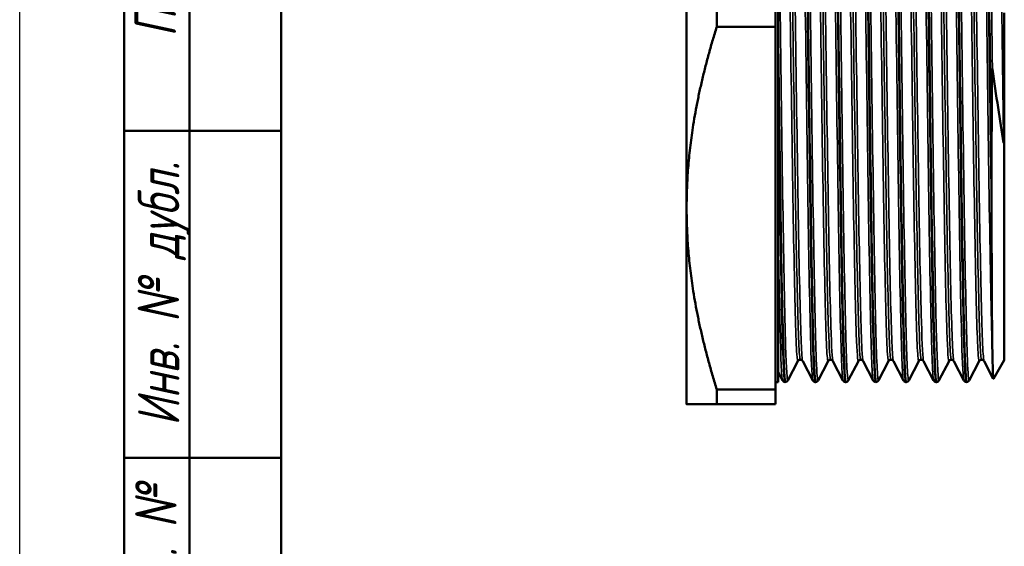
# Model space of a CAD drawing. Header units: millimetres. Extents: x -117 to 734, y -67 to 355.
# Tile 2 of 16: x 0 to 75, y 83 to 123. Entities that reach past the tile are written whole.
import ezdxf
from ezdxf.enums import TextEntityAlignment as Align

# ---------------------------------------------------------------- set-up
doc = ezdxf.new("R2010")
doc.units = ezdxf.units.MM
for name, color, linetype, lineweight in [('Видимые тонкие (ГОСТ)', 7, 'Continuous', 35), ('Видимый контур (ГОСТ)', 7, 'Continuous', 50), ('Кромка (ГОСТ)', 7, 'Continuous', 50), ('Обозначение (ГОСТ)', 7, 'Continuous', 25), ('Эскизная геометрия (ГОСТ)', 7, 'Continuous', 50)]:
    doc.layers.add(name, color=color, linetype=linetype, lineweight=lineweight)
doc.styles.get("Standard").update_dxf_attribs({"font": 'GOST Common Italic.ttf'})
doc.styles.add('Альтернативный текст (ГОСТ)', font='txt', dxfattribs={"width": 0.8})

# ---------------------------------------------------------------- blocks, each defined once
blk = doc.blocks.new('ГОСТ - Доп. графы 1')
at = {"layer": 'Эскизная геометрия (ГОСТ)'}
for p, q in [((-12, 0), (-12, 145)), ((-7, 145), (-7, 0)), ((-12, 110), (-7, 110)), ((-7, 110), (0, 110)), ((-12, 85), (-7, 85)), ((-7, 85), (0, 85))]:
    blk.add_line(p, q, dxfattribs=at)
at = {"layer": 'Обозначение (ГОСТ)', "char_height": 3.17, "attachment_point": 5, "rotation": 90, "style": 'Альтернативный текст (ГОСТ)'}
for s, insert, width in [('\\fGOST Common|b0|i1;\\H3.1700;Подп. и дата', (-9.373, 127.414), 34.76787), ('\\fGOST Common|b0|i1;\\H3.1700;Инв. № дубл.', (-8.947, 97.547), 24.84382), ('\\fGOST Common|b0|i1;\\H3.1700;Взам. инв. №', (-9.575, 72.532), 24.86686)]:
    blk.add_mtext(s, dxfattribs=dict(at, insert=insert, width=width))
at = {"layer": 'Обозначение (ГОСТ)', "lineweight": 30, "width": 0.8, "flags": 17}
for tag, p in [('Подп._и_дата_2', (-3.532, 127.511)), ('Инв._номер_дубликата', (-3.406, 97.466)), ('Взамен_инв._номера', (-3.46, 72.529)), ('Подп._и_дата_1', (-3.422, 42.352)), ('ИНВЕНТАРНЫЙ_НОМЕР', (-3.329, 12.683))]:
    blk.add_attdef(tag, text='', height=3.17, rotation=90, dxfattribs=at).set_placement(p, align=Align.MIDDLE_CENTER)
blk = doc.blocks.new('Рамки ГОСТ_ граница 297x210')
at = {"layer": 'Кромка (ГОСТ)', "lineweight": 25}
blk.add_line((0, 0), (0, 297), dxfattribs=at)
at = {"layer": 'Кромка (ГОСТ)'}
blk.add_line((20, 292), (20, 5), dxfattribs=at)

msp = doc.modelspace()

# ---------------------------------------------------------------- linework, layer by layer
at = {"layer": 'Видимые тонкие (ГОСТ)'}
for points, knots in [([(60.661, 95.929), (60.609, 96.035), (60.556, 96.989), (60.504, 98.732), (60.433, 101.105), (60.362, 104.934), (60.291, 109.605), (60.22, 114.273), (60.149, 119.765), (60.078, 125.203), (60.007, 130.638), (59.936, 136), (59.865, 140.432), (59.794, 144.862), (59.723, 148.348), (59.652, 150.334), (59.603, 151.703), (59.554, 152.356), (59.505, 152.267)], [45.578162, 45.578162, 45.578162, 45.578162, 46.003977, 46.003977, 46.003977, 46.583754, 46.583754, 46.583754, 47.163104, 47.163104, 47.163104, 47.742065, 47.742065, 47.742065, 48.320676, 48.320676, 48.320676, 48.719755, 48.719755, 48.719755, 48.719755]), ([(61.066, 95.931), (61.021, 95.848), (60.976, 96.392), (60.931, 97.55), (60.86, 99.382), (60.789, 102.743), (60.718, 107.094), (60.646, 111.441), (60.575, 116.76), (60.504, 122.198), (60.433, 127.633), (60.362, 133.166), (60.291, 137.914), (60.22, 142.658), (60.149, 146.599), (60.078, 149.108), (60.022, 151.075), (59.966, 152.156), (59.911, 152.269)], [39.244839, 39.244839, 39.244839, 39.244839, 39.612232, 39.612232, 39.612232, 40.192983, 40.192983, 40.192983, 40.773228, 40.773228, 40.773228, 41.353005, 41.353005, 41.353005, 41.932354, 41.932354, 41.932354, 42.386432, 42.386432, 42.386432, 42.386432]), ([(62.972, 95.932), (62.935, 96.004), (62.898, 96.502), (62.861, 97.42), (62.79, 99.176), (62.719, 102.463), (62.647, 106.755), (62.576, 111.046), (62.505, 116.325), (62.434, 121.749), (62.363, 127.172), (62.292, 132.719), (62.221, 137.506), (62.15, 142.29), (62.079, 146.297), (62.008, 148.886), (61.944, 151.215), (61.88, 152.389), (61.817, 152.272)], [39.294977, 39.294977, 39.294977, 39.294977, 39.598193, 39.598193, 39.598193, 40.177829, 40.177829, 40.177829, 40.757252, 40.757252, 40.757252, 41.336473, 41.336473, 41.336473, 41.915501, 41.915501, 41.915501, 42.43657, 42.43657, 42.43657, 42.43657]), ([(63.378, 95.932), (63.348, 95.873), (63.318, 96.093), (63.287, 96.599), (63.216, 97.793), (63.145, 100.568), (63.074, 104.48), (63.003, 108.392), (62.932, 113.424), (62.861, 118.774), (62.79, 124.121), (62.719, 129.765), (62.647, 134.802), (62.576, 139.838), (62.505, 144.249), (62.434, 147.33), (62.364, 150.398), (62.293, 152.137), (62.222, 152.273)], [32.961654, 32.961654, 32.961654, 32.961654, 33.207495, 33.207495, 33.207495, 33.787585, 33.787585, 33.787585, 34.367443, 34.367443, 34.367443, 34.947079, 34.947079, 34.947079, 35.526503, 35.526503, 35.526503, 36.103247, 36.103247, 36.103247, 36.103247]), ([(65.284, 95.93), (65.261, 95.972), (65.238, 96.175), (65.215, 96.541), (65.144, 97.68), (65.073, 100.395), (65.002, 104.255), (64.93, 108.217), (64.857, 113.37), (64.784, 118.852), (64.712, 124.224), (64.641, 129.89), (64.57, 134.937), (64.498, 139.982), (64.427, 144.389), (64.356, 147.449), (64.284, 150.507), (64.213, 152.209), (64.142, 152.28), (64.137, 152.284), (64.133, 152.282), (64.128, 152.273)], [33.011792, 33.011792, 33.011792, 33.011792, 33.197834, 33.197834, 33.197834, 33.776364, 33.776364, 33.776364, 34.370274, 34.370274, 34.370274, 34.952269, 34.952269, 34.952269, 35.533962, 35.533962, 35.533962, 36.115363, 36.115363, 36.115363, 36.153384, 36.153384, 36.153384, 36.153384]), ([(65.689, 95.928), (65.673, 95.895), (65.657, 95.943), (65.641, 96.074), (65.57, 96.651), (65.499, 98.832), (65.428, 102.272), (65.357, 105.71), (65.286, 110.394), (65.215, 115.575), (65.144, 120.755), (65.073, 126.415), (65.002, 131.651), (64.93, 137.026), (64.857, 141.934), (64.784, 145.552), (64.712, 149.098), (64.641, 151.393), (64.57, 152.067), (64.558, 152.181), (64.546, 152.249), (64.534, 152.271)], [26.678469, 26.678469, 26.678469, 26.678469, 26.809777, 26.809777, 26.809777, 27.388473, 27.388473, 27.388473, 27.967084, 27.967084, 27.967084, 28.545615, 28.545615, 28.545615, 29.139525, 29.139525, 29.139525, 29.72152, 29.72152, 29.72152, 29.820061, 29.820061, 29.820061, 29.820061]), ([(67.595, 95.927), (67.583, 95.949), (67.571, 96.017), (67.558, 96.134), (67.487, 96.81), (67.416, 99.093), (67.345, 102.618), (67.274, 106.142), (67.203, 110.894), (67.132, 116.114), (67.061, 121.334), (66.99, 127.003), (66.919, 132.215), (66.848, 137.426), (66.777, 142.162), (66.706, 145.665), (66.635, 149.168), (66.564, 151.426), (66.493, 152.078), (66.475, 152.242), (66.457, 152.305), (66.439, 152.269)], [26.728606, 26.728606, 26.728606, 26.728606, 26.828095, 26.828095, 26.828095, 27.407654, 27.407654, 27.407654, 27.987108, 27.987108, 27.987108, 28.566458, 28.566458, 28.566458, 29.145707, 29.145707, 29.145707, 29.724858, 29.724858, 29.724858, 29.870199, 29.870199, 29.870199, 29.870199]), ([(68.001, 95.925), (67.995, 95.914), (67.99, 95.913), (67.985, 95.92), (67.914, 96.015), (67.843, 97.732), (67.772, 100.795), (67.701, 103.858), (67.629, 108.256), (67.558, 113.285), (67.487, 118.312), (67.416, 123.953), (67.345, 129.304), (67.274, 134.654), (67.203, 139.695), (67.132, 143.621), (67.061, 147.546), (66.99, 150.343), (66.919, 151.564), (66.894, 151.988), (66.87, 152.221), (66.845, 152.266)], [20.395283, 20.395283, 20.395283, 20.395283, 20.4379, 20.4379, 20.4379, 21.017678, 21.017678, 21.017678, 21.597346, 21.597346, 21.597346, 22.176905, 22.176905, 22.176905, 22.756358, 22.756358, 22.756358, 23.335708, 23.335708, 23.335708, 23.536876, 23.536876, 23.536876, 23.536876]), ([(69.906, 95.924), (69.835, 96.061), (69.764, 97.824), (69.693, 100.93), (69.622, 104.037), (69.55, 108.476), (69.479, 113.534), (69.408, 118.591), (69.337, 124.248), (69.266, 129.598), (69.194, 134.946), (69.123, 139.968), (69.052, 143.857), (68.981, 147.745), (68.91, 150.486), (68.838, 151.642), (68.809, 152.117), (68.78, 152.323), (68.751, 152.265)], [20.445421, 20.445421, 20.445421, 20.445421, 21.026149, 21.026149, 21.026149, 21.6069, 21.6069, 21.6069, 22.187522, 22.187522, 22.187522, 22.768015, 22.768015, 22.768015, 23.348383, 23.348383, 23.348383, 23.587014, 23.587014, 23.587014, 23.587014]), ([(70.312, 95.925), (70.248, 95.808), (70.184, 96.983), (70.12, 99.316), (70.049, 101.915), (69.978, 105.942), (69.906, 110.749), (69.835, 115.555), (69.764, 121.123), (69.693, 126.56), (69.622, 131.995), (69.55, 137.277), (69.479, 141.56), (69.408, 145.842), (69.337, 149.107), (69.266, 150.834), (69.229, 151.716), (69.193, 152.195), (69.156, 152.265)], [14.112098, 14.112098, 14.112098, 14.112098, 14.633494, 14.633494, 14.633494, 15.214515, 15.214515, 15.214515, 15.795399, 15.795399, 15.795399, 16.376151, 16.376151, 16.376151, 16.956772, 16.956772, 16.956772, 17.253691, 17.253691, 17.253691, 17.253691]), ([(72.218, 95.93), (72.163, 96.042), (72.108, 97.09), (72.053, 99.002), (71.98, 101.551), (71.907, 105.626), (71.834, 110.538), (71.762, 115.373), (71.69, 120.999), (71.618, 126.495), (71.546, 131.943), (71.475, 137.242), (71.404, 141.538), (71.332, 145.832), (71.261, 149.107), (71.19, 150.836), (71.147, 151.866), (71.105, 152.345), (71.062, 152.265)], [14.162236, 14.162236, 14.162236, 14.162236, 14.609544, 14.609544, 14.609544, 15.205981, 15.205981, 15.205981, 15.793098, 15.793098, 15.793098, 16.375137, 16.375137, 16.375137, 16.957023, 16.957023, 16.957023, 17.303828, 17.303828, 17.303828, 17.303828]), ([(72.623, 95.931), (72.579, 95.848), (72.534, 96.386), (72.489, 97.532), (72.418, 99.346), (72.347, 102.679), (72.276, 107), (72.202, 111.525), (72.128, 117.117), (72.053, 122.803), (71.98, 128.4), (71.907, 134.065), (71.834, 138.841), (71.762, 143.542), (71.69, 147.363), (71.618, 149.678), (71.568, 151.288), (71.518, 152.166), (71.468, 152.267)], [7.828913, 7.828913, 7.828913, 7.828913, 8.194348, 8.194348, 8.194348, 8.772891, 8.772891, 8.772891, 9.378795, 9.378795, 9.378795, 9.975232, 9.975232, 9.975232, 10.562349, 10.562349, 10.562349, 10.970505, 10.970505, 10.970505, 10.970505]), ([(74.405, 97.745), (74.334, 99.673), (74.263, 103.109), (74.192, 107.505), (74.121, 111.901), (74.05, 117.24), (73.979, 122.672), (73.908, 128.102), (73.837, 133.605), (73.766, 138.302), (73.695, 142.999), (73.624, 146.872), (73.553, 149.304), (73.493, 151.359), (73.433, 152.379), (73.374, 152.271)], [8.216307, 8.216307, 8.216307, 8.216307, 8.795238, 8.795238, 8.795238, 9.374123, 9.374123, 9.374123, 9.952963, 9.952963, 9.952963, 10.531759, 10.531759, 10.531759, 11.020643, 11.020643, 11.020643, 11.020643]), ([(74.405, 119.719), (74.334, 125.091), (74.263, 130.706), (74.192, 135.665), (74.121, 140.624), (74.05, 144.911), (73.979, 147.841), (73.913, 150.595), (73.846, 152.141), (73.779, 152.273)], [2.985558, 2.985558, 2.985558, 2.985558, 3.564488, 3.564488, 3.564488, 4.143373, 4.143373, 4.143373, 4.68732, 4.68732, 4.68732, 4.68732]), ([(59.525, 97.411), (59.497, 97.355), (59.47, 97.527), (59.442, 97.93), (59.37, 98.974), (59.297, 101.568), (59.225, 105.286), (59.153, 108.998), (59.081, 113.815), (59.009, 118.946), (58.937, 124.071), (58.865, 129.489), (58.793, 134.314), (58.721, 139.16), (58.649, 143.388), (58.576, 146.302), (58.508, 149.085), (58.439, 150.658), (58.37, 150.794)], [45.526637, 45.526637, 45.526637, 45.526637, 45.753748, 45.753748, 45.753748, 46.342231, 46.342231, 46.342231, 46.929736, 46.929736, 46.929736, 47.516428, 47.516428, 47.516428, 48.105597, 48.105597, 48.105597, 48.66823, 48.66823, 48.66823, 48.66823]), ([(59.708, 97.511), (59.705, 97.511), (59.702, 97.513), (59.7, 97.517), (59.627, 97.633), (59.555, 99.337), (59.483, 102.347), (59.41, 105.351), (59.338, 109.643), (59.266, 114.515), (59.194, 119.378), (59.121, 124.8), (59.049, 129.889), (58.977, 134.971), (58.905, 139.7), (58.833, 143.301), (58.761, 146.92), (58.688, 149.384), (58.616, 150.287), (58.595, 150.553), (58.573, 150.683), (58.552, 150.681)], [45.553093, 45.553093, 45.553093, 45.553093, 45.575285, 45.575285, 45.575285, 46.165795, 46.165795, 46.165795, 46.755126, 46.755126, 46.755126, 47.343446, 47.343446, 47.343446, 47.930921, 47.930921, 47.930921, 48.521176, 48.521176, 48.521176, 48.694686, 48.694686, 48.694686, 48.694686]), ([(59.891, 97.404), (59.885, 97.414), (59.88, 97.433), (59.874, 97.46), (59.802, 97.829), (59.73, 99.767), (59.659, 102.956), (59.586, 106.162), (59.514, 110.622), (59.442, 115.597), (59.37, 120.563), (59.297, 126.024), (59.225, 131.08), (59.153, 136.128), (59.081, 140.753), (59.009, 144.197), (58.937, 147.636), (58.865, 149.883), (58.793, 150.571), (58.774, 150.757), (58.754, 150.828), (58.735, 150.789)], [45.57955, 45.57955, 45.57955, 45.57955, 45.623805, 45.623805, 45.623805, 46.210279, 46.210279, 46.210279, 46.799907, 46.799907, 46.799907, 47.38839, 47.38839, 47.38839, 47.975895, 47.975895, 47.975895, 48.562587, 48.562587, 48.562587, 48.721142, 48.721142, 48.721142, 48.721142]), ([(61.837, 97.403), (61.834, 97.399), (61.832, 97.396), (61.83, 97.395), (61.758, 97.349), (61.686, 98.877), (61.614, 101.729), (61.539, 104.705), (61.464, 109.114), (61.389, 114.174), (61.317, 119.048), (61.244, 124.505), (61.172, 129.641), (61.1, 134.773), (61.028, 139.564), (60.955, 143.224), (60.883, 146.882), (60.811, 149.396), (60.739, 150.354), (60.72, 150.61), (60.7, 150.754), (60.681, 150.789)], [39.243452, 39.243452, 39.243452, 39.243452, 39.261165, 39.261165, 39.261165, 39.847713, 39.847713, 39.847713, 40.459921, 40.459921, 40.459921, 41.049786, 41.049786, 41.049786, 41.639041, 41.639041, 41.639041, 42.22773, 42.22773, 42.22773, 42.385045, 42.385045, 42.385045, 42.385045]), ([(62.019, 97.516), (61.968, 97.521), (61.916, 98.307), (61.864, 99.832), (61.792, 101.959), (61.72, 105.515), (61.648, 109.917), (61.576, 114.318), (61.504, 119.548), (61.432, 124.749), (61.36, 129.982), (61.288, 135.166), (61.215, 139.441), (61.143, 143.712), (61.07, 147.059), (60.998, 148.929), (60.953, 150.088), (60.908, 150.676), (60.864, 150.679)], [39.269908, 39.269908, 39.269908, 39.269908, 39.690895, 39.690895, 39.690895, 40.278114, 40.278114, 40.278114, 40.865161, 40.865161, 40.865161, 41.455799, 41.455799, 41.455799, 42.045819, 42.045819, 42.045819, 42.411501, 42.411501, 42.411501, 42.411501]), ([(62.202, 97.408), (62.15, 97.514), (62.098, 98.415), (62.046, 100.06), (61.974, 102.335), (61.902, 106.023), (61.83, 110.521), (61.758, 115.017), (61.686, 120.304), (61.614, 125.518), (61.539, 130.96), (61.464, 136.298), (61.389, 140.585), (61.317, 144.716), (61.244, 147.855), (61.172, 149.485), (61.13, 150.43), (61.088, 150.865), (61.046, 150.786)], [39.296364, 39.296364, 39.296364, 39.296364, 39.720596, 39.720596, 39.720596, 40.307324, 40.307324, 40.307324, 40.893872, 40.893872, 40.893872, 41.50608, 41.50608, 41.50608, 42.095944, 42.095944, 42.095944, 42.437957, 42.437957, 42.437957, 42.437957]), ([(64.148, 97.409), (64.096, 97.314), (64.044, 98.015), (63.992, 99.475), (63.92, 101.503), (63.848, 104.99), (63.775, 109.361), (63.703, 113.73), (63.631, 118.965), (63.559, 124.204), (63.487, 129.44), (63.415, 134.66), (63.343, 139.005), (63.27, 143.348), (63.198, 146.8), (63.126, 148.792), (63.082, 150.026), (63.037, 150.698), (62.992, 150.787)], [32.960267, 32.960267, 32.960267, 32.960267, 33.384111, 33.384111, 33.384111, 33.972917, 33.972917, 33.972917, 34.56145, 34.56145, 34.56145, 35.149723, 35.149723, 35.149723, 35.737743, 35.737743, 35.737743, 36.101859, 36.101859, 36.101859, 36.101859]), ([(64.331, 97.518), (64.302, 97.516), (64.274, 97.747), (64.246, 98.214), (64.174, 99.408), (64.101, 102.143), (64.029, 105.965), (63.957, 109.786), (63.884, 114.679), (63.812, 119.836), (63.74, 124.991), (63.668, 130.389), (63.595, 135.139), (63.523, 139.888), (63.451, 143.971), (63.379, 146.715), (63.311, 149.295), (63.243, 150.682), (63.175, 150.686)], [32.986723, 32.986723, 32.986723, 32.986723, 33.217231, 33.217231, 33.217231, 33.807015, 33.807015, 33.807015, 34.396514, 34.396514, 34.396514, 34.985738, 34.985738, 34.985738, 35.574698, 35.574698, 35.574698, 36.128316, 36.128316, 36.128316, 36.128316]), ([(64.513, 97.411), (64.484, 97.465), (64.455, 97.77), (64.426, 98.326), (64.353, 99.701), (64.281, 102.607), (64.209, 106.563), (64.137, 110.518), (64.064, 115.508), (63.992, 120.71), (63.92, 125.909), (63.848, 131.299), (63.775, 135.991), (63.703, 140.682), (63.631, 144.658), (63.559, 147.264), (63.492, 149.687), (63.425, 150.918), (63.358, 150.794)], [33.013179, 33.013179, 33.013179, 33.013179, 33.251799, 33.251799, 33.251799, 33.841181, 33.841181, 33.841181, 34.430269, 34.430269, 34.430269, 35.019075, 35.019075, 35.019075, 35.607609, 35.607609, 35.607609, 36.154772, 36.154772, 36.154772, 36.154772]), ([(66.459, 97.411), (66.431, 97.355), (66.403, 97.529), (66.375, 97.937), (66.303, 98.986), (66.231, 101.576), (66.159, 105.283), (66.088, 108.989), (66.016, 113.798), (65.944, 118.922), (65.872, 124.045), (65.8, 129.464), (65.728, 134.291), (65.656, 139.117), (65.584, 143.333), (65.512, 146.25), (65.443, 149.065), (65.373, 150.658), (65.304, 150.794)], [26.677081, 26.677081, 26.677081, 26.677081, 26.905635, 26.905635, 26.905635, 27.492492, 27.492492, 27.492492, 28.079254, 28.079254, 28.079254, 28.665923, 28.665923, 28.665923, 29.252503, 29.252503, 29.252503, 29.818674, 29.818674, 29.818674, 29.818674]), ([(66.642, 97.511), (66.639, 97.511), (66.635, 97.514), (66.632, 97.52), (66.56, 97.663), (66.488, 99.377), (66.416, 102.381), (66.344, 105.385), (66.272, 109.667), (66.2, 114.525), (66.128, 119.382), (66.056, 124.795), (65.984, 129.877), (65.912, 134.958), (65.84, 139.687), (65.768, 143.29), (65.696, 146.892), (65.624, 149.353), (65.552, 150.271), (65.53, 150.547), (65.508, 150.683), (65.486, 150.681)], [26.703538, 26.703538, 26.703538, 26.703538, 26.730849, 26.730849, 26.730849, 27.318465, 27.318465, 27.318465, 27.905982, 27.905982, 27.905982, 28.493405, 28.493405, 28.493405, 29.080734, 29.080734, 29.080734, 29.667973, 29.667973, 29.667973, 29.84513, 29.84513, 29.84513, 29.84513]), ([(66.825, 97.404), (66.819, 97.415), (66.813, 97.436), (66.807, 97.467), (66.735, 97.855), (66.663, 99.814), (66.591, 103.023), (66.519, 106.232), (66.447, 110.678), (66.375, 115.634), (66.303, 120.588), (66.231, 126.033), (66.159, 131.075), (66.088, 136.117), (66.016, 140.737), (65.944, 144.18), (65.872, 147.623), (65.8, 149.875), (65.728, 150.567), (65.708, 150.756), (65.689, 150.829), (65.669, 150.789)], [26.729994, 26.729994, 26.729994, 26.729994, 26.777788, 26.777788, 26.777788, 27.364841, 27.364841, 27.364841, 27.951794, 27.951794, 27.951794, 28.538651, 28.538651, 28.538651, 29.125412, 29.125412, 29.125412, 29.712082, 29.712082, 29.712082, 29.871586, 29.871586, 29.871586, 29.871586]), ([(68.771, 97.404), (68.765, 97.392), (68.759, 97.391), (68.753, 97.401), (68.681, 97.521), (68.608, 99.222), (68.536, 102.225), (68.464, 105.227), (68.392, 109.519), (68.32, 114.394), (68.248, 119.269), (68.176, 124.709), (68.104, 129.82), (68.032, 134.93), (67.96, 139.692), (67.888, 143.323), (67.816, 146.953), (67.744, 149.44), (67.671, 150.374), (67.653, 150.617), (67.634, 150.755), (67.615, 150.789)], [20.393896, 20.393896, 20.393896, 20.393896, 20.443241, 20.443241, 20.443241, 21.031306, 21.031306, 21.031306, 21.619249, 21.619249, 21.619249, 22.207072, 22.207072, 22.207072, 22.794777, 22.794777, 22.794777, 23.382367, 23.382367, 23.382367, 23.535489, 23.535489, 23.535489, 23.535489]), ([(68.954, 97.516), (68.901, 97.521), (68.848, 98.336), (68.796, 99.913), (68.724, 102.081), (68.652, 105.68), (68.579, 110.118), (68.507, 114.556), (68.435, 119.814), (68.363, 125.028), (68.291, 130.24), (68.218, 135.387), (68.146, 139.621), (68.074, 143.855), (68.002, 147.16), (67.93, 148.992), (67.886, 150.11), (67.842, 150.676), (67.798, 150.679)], [20.420352, 20.420352, 20.420352, 20.420352, 20.848747, 20.848747, 20.848747, 21.437482, 21.437482, 21.437482, 22.026094, 22.026094, 22.026094, 22.614584, 22.614584, 22.614584, 23.202957, 23.202957, 23.202957, 23.561945, 23.561945, 23.561945, 23.561945]), ([(69.136, 97.407), (69.08, 97.521), (69.025, 98.551), (68.969, 100.422), (68.897, 102.844), (68.825, 106.664), (68.753, 111.255), (68.681, 115.844), (68.608, 121.186), (68.536, 126.401), (68.464, 131.615), (68.392, 136.683), (68.32, 140.771), (68.248, 144.858), (68.176, 147.951), (68.104, 149.541), (68.063, 150.447), (68.022, 150.863), (67.981, 150.786)], [20.446808, 20.446808, 20.446808, 20.446808, 20.901209, 20.901209, 20.901209, 21.4894, 21.4894, 21.4894, 22.077465, 22.077465, 22.077465, 22.665408, 22.665408, 22.665408, 23.253231, 23.253231, 23.253231, 23.588401, 23.588401, 23.588401, 23.588401]), ([(71.082, 97.408), (71.028, 97.309), (70.973, 98.087), (70.919, 99.694), (70.846, 101.824), (70.774, 105.403), (70.702, 109.84), (70.63, 114.275), (70.557, 119.55), (70.485, 124.793), (70.413, 130.036), (70.341, 135.227), (70.268, 139.51), (70.196, 143.792), (70.124, 147.149), (70.052, 149.029), (70.01, 150.114), (69.968, 150.704), (69.927, 150.786)], [14.110711, 14.110711, 14.110711, 14.110711, 14.555264, 14.555264, 14.555264, 15.1447, 15.1447, 15.1447, 15.733987, 15.733987, 15.733987, 16.323127, 16.323127, 16.323127, 16.912125, 16.912125, 16.912125, 17.252303, 17.252303, 17.252303, 17.252303]), ([(71.265, 97.518), (71.237, 97.516), (71.209, 97.739), (71.182, 98.19), (71.109, 99.366), (71.037, 102.085), (70.964, 105.899), (70.892, 109.711), (70.82, 114.602), (70.747, 119.762), (70.675, 124.921), (70.603, 130.328), (70.53, 135.089), (70.458, 139.849), (70.386, 143.944), (70.313, 146.698), (70.245, 149.289), (70.177, 150.682), (70.109, 150.686)], [14.137167, 14.137167, 14.137167, 14.137167, 14.363764, 14.363764, 14.363764, 14.95403, 14.95403, 14.95403, 15.544144, 15.544144, 15.544144, 16.134108, 16.134108, 16.134108, 16.723925, 16.723925, 16.723925, 17.27876, 17.27876, 17.27876, 17.27876]), ([(71.448, 97.411), (71.416, 97.471), (71.384, 97.824), (71.353, 98.47), (71.28, 99.946), (71.208, 102.946), (71.136, 106.974), (71.063, 111.001), (70.991, 116.04), (70.919, 121.259), (70.846, 126.476), (70.774, 131.852), (70.702, 136.499), (70.63, 141.145), (70.557, 145.044), (70.485, 147.552), (70.421, 149.787), (70.356, 150.911), (70.292, 150.793)], [14.163623, 14.163623, 14.163623, 14.163623, 14.422094, 14.422094, 14.422094, 15.011835, 15.011835, 15.011835, 15.601423, 15.601423, 15.601423, 16.190858, 16.190858, 16.190858, 16.780145, 16.780145, 16.780145, 17.305216, 17.305216, 17.305216, 17.305216]), ([(73.394, 97.41), (73.368, 97.358), (73.342, 97.502), (73.316, 97.846), (73.244, 98.804), (73.172, 101.306), (73.1, 104.945), (73.028, 108.583), (72.956, 113.342), (72.885, 118.445), (72.813, 123.547), (72.741, 128.972), (72.669, 133.833), (72.597, 138.694), (72.525, 142.972), (72.453, 145.968), (72.381, 148.956), (72.31, 150.652), (72.238, 150.794)], [7.827525, 7.827525, 7.827525, 7.827525, 8.038375, 8.038375, 8.038375, 8.624929, 8.624929, 8.624929, 9.211439, 9.211439, 9.211439, 9.797907, 9.797907, 9.797907, 10.384332, 10.384332, 10.384332, 10.969118, 10.969118, 10.969118, 10.969118]), ([(73.576, 97.511), (73.506, 97.513), (73.436, 98.997), (73.366, 101.738), (73.294, 104.554), (73.222, 108.685), (73.15, 113.454), (73.078, 118.222), (73.006, 123.61), (72.934, 128.735), (72.862, 133.858), (72.79, 138.698), (72.718, 142.461), (72.646, 146.224), (72.574, 148.896), (72.502, 150.038), (72.475, 150.469), (72.448, 150.681), (72.421, 150.678)], [7.853982, 7.853982, 7.853982, 7.853982, 8.425665, 8.425665, 8.425665, 9.012872, 9.012872, 9.012872, 9.600035, 9.600035, 9.600035, 10.187155, 10.187155, 10.187155, 10.774232, 10.774232, 10.774232, 10.995574, 10.995574, 10.995574, 10.995574]), ([(73.759, 97.403), (73.755, 97.41), (73.751, 97.422), (73.748, 97.438), (73.676, 97.737), (73.604, 99.607), (73.532, 102.742), (73.46, 105.877), (73.388, 110.264), (73.316, 115.187), (73.244, 120.109), (73.172, 125.546), (73.1, 130.61), (73.028, 135.673), (72.956, 140.343), (72.885, 143.856), (72.813, 147.368), (72.741, 149.71), (72.669, 150.498), (72.647, 150.737), (72.625, 150.832), (72.603, 150.788)], [7.880438, 7.880438, 7.880438, 7.880438, 7.911294, 7.911294, 7.911294, 8.497937, 8.497937, 8.497937, 9.084534, 9.084534, 9.084534, 9.671088, 9.671088, 9.671088, 10.257598, 10.257598, 10.257598, 10.844065, 10.844065, 10.844065, 11.02203, 11.02203, 11.02203, 11.02203]), ([(75.259, 114.088), (75.187, 118.932), (75.115, 124.357), (75.043, 129.475), (74.971, 134.593), (74.899, 139.383), (74.827, 143.062), (74.755, 146.74), (74.683, 149.292), (74.611, 150.301), (74.59, 150.589), (74.57, 150.751), (74.549, 150.789)], [2.757331, 2.757331, 2.757331, 2.757331, 3.344305, 3.344305, 3.344305, 3.931229, 3.931229, 3.931229, 4.518105, 4.518105, 4.518105, 4.685933, 4.685933, 4.685933, 4.685933]), ([(58.755, 95.927), (58.698, 95.825), (58.641, 96.734), (58.584, 98.587), (58.513, 100.9), (58.442, 104.675), (58.371, 109.308), (58.3, 113.952), (58.229, 119.44), (58.158, 124.893), (58.109, 128.637), (58.06, 132.358), (58.011, 135.767)], [45.528025, 45.528025, 45.528025, 45.528025, 45.992042, 45.992042, 45.992042, 46.571417, 46.571417, 46.571417, 47.152075, 47.152075, 47.152075, 47.550745, 47.550745, 47.550745, 47.550745]), ([(58.349, 95.925), (58.285, 96.054), (58.222, 97.475), (58.158, 100.021), (58.109, 101.967), (58.06, 104.559), (58.011, 107.595)], [51.8613476, 51.8613476, 51.8613476, 51.8613476, 52.3828245, 52.3828245, 52.3828245, 52.7814947, 52.7814947, 52.7814947, 52.7814947])]:
    msp.add_open_spline(points, degree=3, knots=knots, dxfattribs=at)
at = {"layer": 'Видимый контур (ГОСТ)'}
for p, q in [((58.011, 152.399), (58.011, 95.799)), ((51.011, 139.099), (51.011, 109.099)), ((53.32, 122.955), (53.32, 125.242)), ((57.811, 125.242), (57.811, 122.955)), ((75.311, 124.023), (75.311, 116.609)), ((53.32, 122.955), (57.811, 122.955)), ((57.811, 95.242), (57.811, 122.955)), ((58.011, 120.549), (58.011, 122.035)), ((75.311, 97.484), (75.311, 116.609)), ((74.338, 111.21), (74.338, 109.898)), ((51.011, 109.099), (51.011, 94.099)), ((59.525, 97.403), (58.755, 95.924)), ((60.661, 95.924), (59.891, 97.403)), ((61.837, 97.403), (61.066, 95.924)), ((62.972, 95.924), (62.202, 97.403)), ((64.148, 97.403), (63.378, 95.924)), ((65.284, 95.924), (64.513, 97.403)), ((66.459, 97.403), (65.689, 95.924)), ((67.595, 95.924), (66.825, 97.403)), ((68.771, 97.403), (68.001, 95.924)), ((69.906, 95.924), (69.136, 97.403)), ((71.082, 97.403), (70.312, 95.924)), ((72.218, 95.924), (71.448, 97.403)), ((73.394, 97.403), (72.623, 95.924)), ((74.47, 96.037), (73.759, 97.403)), ((75.311, 97.484), (74.475, 96.037)), ((58.349, 95.924), (58.011, 96.574)), ((58.011, 95.799), (57.811, 95.799)), ((58.543, 95.799), (58.562, 95.799)), ((60.854, 95.799), (60.873, 95.799)), ((63.165, 95.799), (63.185, 95.799)), ((65.477, 95.799), (65.496, 95.799)), ((67.788, 95.799), (67.808, 95.799)), ((70.1, 95.799), (70.119, 95.799)), ((72.411, 95.799), (72.43, 95.799)), ((53.32, 94.099), (53.32, 95.242)), ((53.32, 95.242), (57.811, 95.242)), ((57.811, 95.242), (57.811, 94.099)), ((53.32, 94.099), (57.811, 94.099))]:
    msp.add_line(p, q, dxfattribs=at)
for points, knots in [([(59.698, 152.398), (59.703, 152.399), (59.708, 152.392), (59.712, 152.377), (59.783, 152.167), (59.854, 150.339), (59.925, 147.186), (59.996, 144.033), (60.067, 139.566), (60.138, 134.496), (60.212, 129.204), (60.286, 123.275), (60.36, 117.731), (60.432, 112.274), (60.505, 107.213), (60.578, 103.394), (60.65, 99.636), (60.721, 97.096), (60.793, 96.186), (60.813, 95.928), (60.834, 95.802), (60.854, 95.804)], [-48.695199, -48.695199, -48.695199, -48.695199, -48.655997, -48.655997, -48.655997, -48.078023, -48.078023, -48.078023, -47.500089, -47.500089, -47.500089, -46.896949, -46.896949, -46.896949, -46.303233, -46.303233, -46.303233, -45.718794, -45.718794, -45.718794, -45.553093, -45.553093, -45.553093, -45.553093]), ([(60.874, 95.799), (60.803, 95.797), (60.733, 97.39), (60.662, 100.331), (60.591, 103.299), (60.52, 107.627), (60.449, 112.625), (60.378, 117.618), (60.307, 123.261), (60.236, 128.652), (60.165, 134.039), (60.094, 139.156), (60.023, 143.186), (59.952, 147.214), (59.881, 150.141), (59.81, 151.503), (59.779, 152.097), (59.749, 152.392), (59.718, 152.391)], [39.269395, 39.269395, 39.269395, 39.269395, 39.84372, 39.84372, 39.84372, 40.423241, 40.423241, 40.423241, 41.002306, 41.002306, 41.002306, 41.580954, 41.580954, 41.580954, 42.159225, 42.159225, 42.159225, 42.411501, 42.411501, 42.411501, 42.411501]), ([(62.009, 152.393), (62.031, 152.396), (62.053, 152.248), (62.075, 151.947), (62.147, 150.973), (62.218, 148.394), (62.289, 144.624), (62.36, 140.855), (62.431, 135.909), (62.502, 130.579), (62.574, 125.251), (62.645, 119.559), (62.716, 114.416), (62.787, 109.274), (62.858, 104.699), (62.929, 101.424), (63, 98.151), (63.072, 96.188), (63.143, 95.852), (63.15, 95.816), (63.158, 95.799), (63.165, 95.8)], [-42.412014, -42.412014, -42.412014, -42.412014, -42.232661, -42.232661, -42.232661, -41.652142, -41.652142, -41.652142, -41.071759, -41.071759, -41.071759, -40.491512, -40.491512, -40.491512, -39.911396, -39.911396, -39.911396, -39.33141, -39.33141, -39.33141, -39.269908, -39.269908, -39.269908, -39.269908]), ([(63.185, 95.802), (63.127, 95.806), (63.07, 96.851), (63.012, 98.849), (62.941, 101.317), (62.87, 105.23), (62.799, 109.963), (62.728, 114.695), (62.657, 120.229), (62.586, 125.682), (62.515, 131.133), (62.444, 136.483), (62.373, 140.88), (62.302, 145.274), (62.231, 148.7), (62.161, 150.609), (62.117, 151.789), (62.073, 152.388), (62.029, 152.391)], [32.98621, 32.98621, 32.98621, 32.98621, 33.455324, 33.455324, 33.455324, 34.034519, 34.034519, 34.034519, 34.613495, 34.613495, 34.613495, 35.192262, 35.192262, 35.192262, 35.770829, 35.770829, 35.770829, 36.128316, 36.128316, 36.128316, 36.128316]), ([(64.321, 152.39), (64.355, 152.392), (64.388, 152.043), (64.422, 151.341), (64.493, 149.861), (64.564, 146.821), (64.635, 142.704), (64.706, 138.588), (64.777, 133.412), (64.848, 128.002), (64.919, 122.593), (64.99, 116.97), (65.061, 112.03), (65.132, 107.091), (65.203, 102.853), (65.274, 99.993), (65.341, 97.268), (65.409, 95.802), (65.477, 95.799)], [-36.128829, -36.128829, -36.128829, -36.128829, -35.854071, -35.854071, -35.854071, -35.274922, -35.274922, -35.274922, -34.695882, -34.695882, -34.695882, -34.11695, -34.11695, -34.11695, -33.538122, -33.538122, -33.538122, -32.986723, -32.986723, -32.986723, -32.986723]), ([(65.496, 95.806), (65.455, 95.807), (65.414, 96.333), (65.373, 97.377), (65.302, 99.172), (65.231, 102.492), (65.16, 106.808), (65.086, 111.344), (65.011, 116.963), (64.937, 122.685), (64.865, 128.228), (64.792, 133.844), (64.72, 138.609), (64.649, 143.317), (64.578, 147.177), (64.506, 149.567), (64.451, 151.423), (64.396, 152.388), (64.34, 152.395)], [26.703025, 26.703025, 26.703025, 26.703025, 27.039063, 27.039063, 27.039063, 27.617056, 27.617056, 27.617056, 28.224364, 28.224364, 28.224364, 28.812694, 28.812694, 28.812694, 29.393998, 29.393998, 29.393998, 29.84513, 29.84513, 29.84513, 29.84513]), ([(66.632, 152.391), (66.676, 152.39), (66.72, 151.796), (66.763, 150.623), (66.834, 148.722), (66.905, 145.308), (66.976, 140.923), (67.047, 136.539), (67.118, 131.201), (67.189, 125.758), (67.263, 120.039), (67.338, 114.227), (67.412, 109.339), (67.484, 104.604), (67.556, 100.753), (67.629, 98.42), (67.682, 96.7), (67.735, 95.81), (67.788, 95.803)], [-29.845643, -29.845643, -29.845643, -29.845643, -29.48906, -29.48906, -29.48906, -28.910983, -28.910983, -28.910983, -28.33299, -28.33299, -28.33299, -27.725681, -27.725681, -27.725681, -27.137352, -27.137352, -27.137352, -26.703538, -26.703538, -26.703538, -26.703538]), ([(67.808, 95.807), (67.776, 95.804), (67.745, 96.105), (67.714, 96.712), (67.643, 98.089), (67.572, 101.035), (67.501, 105.079), (67.43, 109.123), (67.359, 114.251), (67.288, 119.644), (67.217, 125.037), (67.146, 130.674), (67.075, 135.658), (67.004, 140.641), (66.933, 144.953), (66.862, 147.905), (66.792, 150.819), (66.722, 152.398), (66.652, 152.399)], [20.419839, 20.419839, 20.419839, 20.419839, 20.675124, 20.675124, 20.675124, 21.254164, 21.254164, 21.254164, 21.833096, 21.833096, 21.833096, 22.411924, 22.411924, 22.411924, 22.990649, 22.990649, 22.990649, 23.561945, 23.561945, 23.561945, 23.561945]), ([(68.944, 152.396), (69.003, 152.392), (69.063, 151.257), (69.123, 149.098), (69.194, 146.536), (69.265, 142.542), (69.336, 137.755), (69.407, 132.97), (69.478, 127.409), (69.549, 121.961), (69.62, 116.514), (69.691, 111.201), (69.762, 106.868), (69.833, 102.537), (69.904, 99.202), (69.975, 97.394), (70.017, 96.341), (70.058, 95.808), (70.1, 95.806)], [-23.562458, -23.562458, -23.562458, -23.562458, -23.074145, -23.074145, -23.074145, -22.494722, -22.494722, -22.494722, -21.915527, -21.915527, -21.915527, -21.336551, -21.336551, -21.336551, -20.757784, -20.757784, -20.757784, -20.420352, -20.420352, -20.420352, -20.420352]), ([(70.119, 95.804), (70.099, 95.801), (70.08, 95.92), (70.06, 96.163), (69.989, 97.04), (69.917, 99.525), (69.846, 103.221), (69.775, 106.917), (69.704, 111.808), (69.633, 117.113), (69.562, 122.416), (69.491, 128.111), (69.419, 133.287), (69.348, 138.462), (69.277, 143.098), (69.206, 146.453), (69.135, 149.808), (69.064, 151.869), (68.993, 152.307), (68.983, 152.368), (68.973, 152.398), (68.963, 152.397)], [14.136654, 14.136654, 14.136654, 14.136654, 14.297904, 14.297904, 14.297904, 14.878286, 14.878286, 14.878286, 15.458534, 15.458534, 15.458534, 16.03865, 16.03865, 16.03865, 16.618636, 16.618636, 16.618636, 17.198496, 17.198496, 17.198496, 17.27876, 17.27876, 17.27876, 17.27876]), ([(71.255, 152.399), (71.257, 152.399), (71.258, 152.398), (71.26, 152.397), (71.331, 152.332), (71.402, 150.634), (71.473, 147.576), (71.544, 144.521), (71.615, 140.119), (71.687, 135.076), (71.758, 130.038), (71.829, 124.377), (71.9, 119), (71.971, 113.627), (72.042, 108.556), (72.113, 104.598), (72.184, 100.642), (72.255, 97.811), (72.326, 96.556), (72.354, 96.053), (72.382, 95.804), (72.411, 95.806)], [-17.279273, -17.279273, -17.279273, -17.279273, -17.266895, -17.266895, -17.266895, -16.686343, -16.686343, -16.686343, -16.106326, -16.106326, -16.106326, -15.526805, -15.526805, -15.526805, -14.94774, -14.94774, -14.94774, -14.369092, -14.369092, -14.369092, -14.137167, -14.137167, -14.137167, -14.137167]), ([(72.431, 95.799), (72.428, 95.799), (72.426, 95.8), (72.424, 95.803), (72.353, 95.902), (72.282, 97.617), (72.211, 100.677), (72.137, 103.871), (72.063, 108.519), (71.989, 113.821), (71.916, 119.039), (71.844, 124.867), (71.771, 130.331), (71.699, 135.709), (71.627, 140.712), (71.556, 144.527), (71.485, 148.323), (71.413, 150.929), (71.342, 151.926), (71.319, 152.24), (71.297, 152.395), (71.275, 152.392)], [7.853469, 7.853469, 7.853469, 7.853469, 7.872023, 7.872023, 7.872023, 8.449957, 8.449957, 8.449957, 9.053097, 9.053097, 9.053097, 9.646813, 9.646813, 9.646813, 10.231252, 10.231252, 10.231252, 10.812646, 10.812646, 10.812646, 10.995574, 10.995574, 10.995574, 10.995574]), ([(73.566, 152.396), (73.579, 152.398), (73.591, 152.352), (73.603, 152.257), (73.675, 151.71), (73.746, 149.541), (73.817, 146.098), (73.888, 142.666), (73.959, 137.98), (74.03, 132.788), (74.101, 127.589), (74.172, 121.9), (74.243, 116.631), (74.274, 114.278), (74.306, 112.008), (74.338, 109.898)], [-10.996087, -10.996087, -10.996087, -10.996087, -10.895442, -10.895442, -10.895442, -10.315247, -10.315247, -10.315247, -9.736854, -9.736854, -9.736854, -9.157733, -9.157733, -9.157733, -8.899124, -8.899124, -8.899124, -8.899124]), ([(74.338, 111.21), (74.267, 116.067), (74.196, 121.652), (74.125, 127.077), (74.054, 132.502), (73.983, 137.746), (73.912, 141.975), (73.841, 146.204), (73.771, 149.402), (73.7, 151.06), (73.662, 151.945), (73.624, 152.39), (73.586, 152.39)], [2.668728, 2.668728, 2.668728, 2.668728, 3.247047, 3.247047, 3.247047, 3.82532, 3.82532, 3.82532, 4.40355, 4.40355, 4.40355, 4.712389, 4.712389, 4.712389, 4.712389]), ([(58.562, 95.801), (58.552, 95.799), (58.542, 95.83), (58.532, 95.893), (58.461, 96.338), (58.39, 98.398), (58.319, 101.744), (58.248, 105.093), (58.177, 109.72), (58.106, 114.886), (58.074, 117.193), (58.043, 119.602), (58.011, 122.035)], [45.55258, 45.55258, 45.55258, 45.55258, 45.634798, 45.634798, 45.634798, 46.213191, 46.213191, 46.213191, 46.792313, 46.792313, 46.792313, 47.050922, 47.050922, 47.050922, 47.050922]), ([(58.011, 120.549), (58.082, 115.137), (58.153, 109.937), (58.224, 105.779), (58.295, 101.621), (58.365, 98.52), (58.436, 96.968), (58.472, 96.194), (58.507, 95.807), (58.543, 95.807)], [-53.281318, -53.281318, -53.281318, -53.281318, -52.702999, -52.702999, -52.702999, -52.124725, -52.124725, -52.124725, -51.836279, -51.836279, -51.836279, -51.836279]), ([(74.338, 111.21), (74.338, 112.882), (74.341, 114.642), (74.357, 117.837), (74.369, 118.913), (74.382, 119.435), (74.387, 119.619), (74.395, 119.708), (74.396, 119.719), (74.398, 119.729), (74.398, 119.731), (74.399, 119.733), (74.399, 119.734), (74.4, 119.735), (74.4, 119.735), (74.4, 119.735), (74.4, 119.736), (74.401, 119.736), (74.401, 119.736), (74.401, 119.735), (74.401, 119.735), (74.402, 119.734), (74.403, 119.733), (74.404, 119.728), (74.405, 119.723), (74.405, 119.719)], [-0.5484557, -0.5484557, -0.5484557, -0.5484557, -0.2560461, -0.2560461, -0.0301416, -0.0301416, -0.0065607, -0.0065607, -0.0037575, -0.0037575, -0.0029971, -0.0029971, -0.0026943, -0.0026943, -0.002526, -0.002526, -0.0023899, -0.0023899, -0.0022382, -0.0022382, -0.0020043, -0.0020043, -0.0014407, -0.0014407, 0, 0, 0, 0]), ([(74.405, 119.719), (74.546, 118.71), (74.688, 117.727), (74.973, 115.846), (75.115, 114.948), (75.259, 114.088)], [-0.6493396, -0.6493396, -0.6493396, -0.6493396, -0.3206017, -0.3206017, 0, 0, 0, 0]), ([(75.259, 114.088), (75.259, 114.085), (75.26, 114.082), (75.261, 114.078), (75.261, 114.077), (75.262, 114.075), (75.262, 114.075), (75.263, 114.075), (75.263, 114.075), (75.263, 114.075), (75.263, 114.075), (75.264, 114.075), (75.264, 114.075), (75.264, 114.076), (75.265, 114.076), (75.265, 114.078), (75.266, 114.08), (75.269, 114.094), (75.271, 114.121), (75.279, 114.24), (75.283, 114.391), (75.295, 114.9), (75.302, 115.48), (75.309, 116.337), (75.31, 116.47), (75.311, 116.609)], [-1.5164669, -1.5164669, -1.5164669, -1.5164669, -1.5025352, -1.5025352, -1.4925935, -1.4925935, -1.4886276, -1.4886276, -1.4864209, -1.4864209, -1.484633, -1.484633, -1.482638, -1.482638, -1.4795594, -1.4795594, -1.4720642, -1.4720642, -1.4153719, -1.4153719, -1.2623429, -1.2623429, -0.8589373, -0.8589373, -0.7877297, -0.7877297, -0.7877297, -0.7877297]), ([(74.405, 97.745), (74.383, 98.838), (74.368, 100.442), (74.346, 104.566), (74.339, 107.078), (74.338, 109.898)], [-1.933505, -1.933505, -1.933505, -1.933505, -0.978332, -0.978332, 0, 0, 0, 0]), ([(59.708, 97.511), (59.662, 97.511), (59.618, 97.494), (59.566, 97.459), (59.552, 97.442), (59.533, 97.418), (59.529, 97.41), (59.525, 97.403)], [0, 0, 0, 0, 0.02753593, 0.02753593, 0.05174475, 0.05174475, 0.07466158, 0.07466158, 0.07466158, 0.07466158]), ([(59.891, 97.403), (59.885, 97.413), (59.877, 97.43), (59.84, 97.465), (59.822, 97.479), (59.773, 97.502), (59.741, 97.511), (59.708, 97.511)], [0, 0, 0, 0, 0.0361379, 0.0361379, 0.05506179, 0.05506179, 0.07469377, 0.07469377, 0.07469377, 0.07469377]), ([(62.019, 97.511), (61.974, 97.511), (61.93, 97.494), (61.878, 97.459), (61.863, 97.442), (61.845, 97.418), (61.84, 97.41), (61.837, 97.403)], [0, 0, 0, 0, 0.02753593, 0.02753593, 0.05174475, 0.05174475, 0.07466158, 0.07466158, 0.07466158, 0.07466158]), ([(62.202, 97.403), (62.197, 97.413), (62.188, 97.43), (62.151, 97.465), (62.134, 97.479), (62.084, 97.502), (62.052, 97.511), (62.019, 97.511)], [0, 0, 0, 0, 0.0361379, 0.0361379, 0.05506179, 0.05506179, 0.07469377, 0.07469377, 0.07469377, 0.07469377]), ([(64.331, 97.511), (64.285, 97.511), (64.241, 97.494), (64.189, 97.459), (64.175, 97.442), (64.156, 97.418), (64.151, 97.41), (64.148, 97.403)], [0, 0, 0, 0, 0.02753593, 0.02753593, 0.05174475, 0.05174475, 0.07466158, 0.07466158, 0.07466158, 0.07466158]), ([(64.513, 97.403), (64.508, 97.413), (64.5, 97.43), (64.463, 97.465), (64.445, 97.479), (64.396, 97.502), (64.363, 97.511), (64.331, 97.511)], [0, 0, 0, 0, 0.0361379, 0.0361379, 0.05506179, 0.05506179, 0.07469377, 0.07469377, 0.07469377, 0.07469377]), ([(66.642, 97.511), (66.596, 97.511), (66.552, 97.494), (66.5, 97.459), (66.486, 97.442), (66.468, 97.418), (66.463, 97.41), (66.459, 97.403)], [0, 0, 0, 0, 0.02753593, 0.02753593, 0.05174475, 0.05174475, 0.07466158, 0.07466158, 0.07466158, 0.07466158]), ([(66.825, 97.403), (66.819, 97.413), (66.811, 97.43), (66.774, 97.465), (66.756, 97.479), (66.707, 97.502), (66.675, 97.511), (66.642, 97.511)], [0, 0, 0, 0, 0.0361379, 0.0361379, 0.05506179, 0.05506179, 0.07469377, 0.07469377, 0.07469377, 0.07469377]), ([(68.954, 97.511), (68.908, 97.511), (68.864, 97.494), (68.812, 97.459), (68.797, 97.442), (68.779, 97.418), (68.774, 97.41), (68.771, 97.403)], [0, 0, 0, 0, 0.02753593, 0.02753593, 0.05174475, 0.05174475, 0.07466158, 0.07466158, 0.07466158, 0.07466158]), ([(69.136, 97.403), (69.131, 97.413), (69.123, 97.43), (69.086, 97.465), (69.068, 97.479), (69.018, 97.502), (68.986, 97.511), (68.954, 97.511)], [0, 0, 0, 0, 0.0361379, 0.0361379, 0.05506179, 0.05506179, 0.07469377, 0.07469377, 0.07469377, 0.07469377]), ([(71.265, 97.511), (71.219, 97.511), (71.175, 97.494), (71.123, 97.459), (71.109, 97.442), (71.09, 97.418), (71.086, 97.41), (71.082, 97.403)], [0, 0, 0, 0, 0.02753593, 0.02753593, 0.05174475, 0.05174475, 0.07466158, 0.07466158, 0.07466158, 0.07466158]), ([(71.448, 97.403), (71.442, 97.413), (71.434, 97.43), (71.397, 97.465), (71.379, 97.479), (71.33, 97.502), (71.298, 97.511), (71.265, 97.511)], [0, 0, 0, 0, 0.0361379, 0.0361379, 0.05506179, 0.05506179, 0.07469377, 0.07469377, 0.07469377, 0.07469377]), ([(73.576, 97.511), (73.531, 97.511), (73.487, 97.494), (73.435, 97.459), (73.42, 97.442), (73.402, 97.418), (73.397, 97.41), (73.394, 97.403)], [0, 0, 0, 0, 0.02753593, 0.02753593, 0.05174475, 0.05174475, 0.07466158, 0.07466158, 0.07466158, 0.07466158]), ([(73.759, 97.403), (73.754, 97.413), (73.745, 97.43), (73.708, 97.465), (73.691, 97.479), (73.641, 97.502), (73.609, 97.511), (73.576, 97.511)], [0, 0, 0, 0, 0.0361379, 0.0361379, 0.05506179, 0.05506179, 0.07469377, 0.07469377, 0.07469377, 0.07469377]), ([(58.542, 95.799), (58.496, 95.8), (58.453, 95.818), (58.399, 95.856), (58.383, 95.874), (58.361, 95.903), (58.355, 95.914), (58.349, 95.924)], [0, 0, 0, 0, 0.02692309, 0.02692309, 0.05160963, 0.05160963, 0.07374265, 0.07374265, 0.07374265, 0.07374265]), ([(58.755, 95.924), (58.747, 95.908), (58.735, 95.887), (58.695, 95.849), (58.677, 95.834), (58.627, 95.809), (58.595, 95.8), (58.562, 95.799)], [0, 0, 0, 0, 0.0358082, 0.0358082, 0.05445961, 0.05445961, 0.07377946, 0.07377946, 0.07377946, 0.07377946]), ([(60.854, 95.799), (60.807, 95.8), (60.764, 95.818), (60.71, 95.856), (60.694, 95.874), (60.673, 95.903), (60.666, 95.914), (60.661, 95.924)], [0, 0, 0, 0, 0.02692309, 0.02692309, 0.05160963, 0.05160963, 0.07374265, 0.07374265, 0.07374265, 0.07374265]), ([(61.066, 95.924), (61.058, 95.908), (61.047, 95.887), (61.007, 95.849), (60.988, 95.834), (60.939, 95.809), (60.907, 95.8), (60.874, 95.799)], [0, 0, 0, 0, 0.0358082, 0.0358082, 0.05445961, 0.05445961, 0.07377946, 0.07377946, 0.07377946, 0.07377946]), ([(63.165, 95.799), (63.119, 95.8), (63.076, 95.818), (63.021, 95.856), (63.005, 95.874), (62.984, 95.903), (62.977, 95.914), (62.972, 95.924)], [0, 0, 0, 0, 0.02692309, 0.02692309, 0.05160963, 0.05160963, 0.07374265, 0.07374265, 0.07374265, 0.07374265]), ([(63.378, 95.924), (63.369, 95.908), (63.358, 95.887), (63.318, 95.849), (63.3, 95.834), (63.25, 95.809), (63.218, 95.8), (63.185, 95.799)], [0, 0, 0, 0, 0.0358082, 0.0358082, 0.05445961, 0.05445961, 0.07377946, 0.07377946, 0.07377946, 0.07377946]), ([(65.477, 95.799), (65.43, 95.8), (65.387, 95.818), (65.333, 95.856), (65.317, 95.874), (65.295, 95.903), (65.289, 95.914), (65.284, 95.924)], [0, 0, 0, 0, 0.02692309, 0.02692309, 0.05160963, 0.05160963, 0.07374265, 0.07374265, 0.07374265, 0.07374265]), ([(65.689, 95.924), (65.681, 95.908), (65.67, 95.887), (65.63, 95.849), (65.611, 95.834), (65.562, 95.809), (65.529, 95.8), (65.496, 95.799)], [0, 0, 0, 0, 0.0358082, 0.0358082, 0.05445961, 0.05445961, 0.07377946, 0.07377946, 0.07377946, 0.07377946]), ([(67.788, 95.799), (67.742, 95.8), (67.699, 95.818), (67.644, 95.856), (67.628, 95.874), (67.607, 95.903), (67.6, 95.914), (67.595, 95.924)], [0, 0, 0, 0, 0.02692309, 0.02692309, 0.05160963, 0.05160963, 0.07374265, 0.07374265, 0.07374265, 0.07374265]), ([(68.001, 95.924), (67.992, 95.908), (67.981, 95.887), (67.941, 95.849), (67.923, 95.834), (67.873, 95.809), (67.841, 95.8), (67.808, 95.799)], [0, 0, 0, 0, 0.0358082, 0.0358082, 0.05445961, 0.05445961, 0.07377946, 0.07377946, 0.07377946, 0.07377946]), ([(70.099, 95.799), (70.053, 95.8), (70.01, 95.818), (69.956, 95.856), (69.94, 95.874), (69.918, 95.903), (69.912, 95.914), (69.906, 95.924)], [0, 0, 0, 0, 0.02692309, 0.02692309, 0.05160963, 0.05160963, 0.07374265, 0.07374265, 0.07374265, 0.07374265]), ([(70.312, 95.924), (70.304, 95.908), (70.292, 95.887), (70.252, 95.849), (70.234, 95.834), (70.184, 95.809), (70.152, 95.8), (70.119, 95.799)], [0, 0, 0, 0, 0.0358082, 0.0358082, 0.05445961, 0.05445961, 0.07377946, 0.07377946, 0.07377946, 0.07377946]), ([(72.411, 95.799), (72.364, 95.8), (72.321, 95.818), (72.267, 95.856), (72.251, 95.874), (72.23, 95.903), (72.223, 95.914), (72.218, 95.924)], [0, 0, 0, 0, 0.02692309, 0.02692309, 0.05160963, 0.05160963, 0.07374265, 0.07374265, 0.07374265, 0.07374265]), ([(72.623, 95.924), (72.615, 95.908), (72.604, 95.887), (72.564, 95.849), (72.545, 95.834), (72.496, 95.809), (72.464, 95.8), (72.431, 95.799)], [0, 0, 0, 0, 0.0358082, 0.0358082, 0.05445961, 0.05445961, 0.07377946, 0.07377946, 0.07377946, 0.07377946])]:
    msp.add_open_spline(points, degree=3, knots=knots, dxfattribs=at)
for points, weights in [([(53.32, 122.955), (51.011, 115.594), (51.011, 109.099)], [1.01135026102, 1.03864027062, 1]), ([(51.011, 109.099), (51.011, 102.603), (53.32, 95.242)], [1, 1.03864027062, 1.01135026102]), ([(53.32, 94.099), (51.011, 94.099), (51.011, 94.099)], [1.01135026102, 1.03864027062, 1])]:
    msp.add_rational_spline(points, weights, degree=2, dxfattribs=at)
msp.add_open_spline([(74.475, 96.037), (74.452, 95.996), (74.429, 96.575), (74.405, 97.745)], degree=3, dxfattribs=at)

# ---------------------------------------------------------------- block references
for name, p in [('Рамки ГОСТ_ граница 297x210', (0, 0)), ('ГОСТ - Доп. графы 1', (20, 5))]:
    msp.add_blockref(name, p)

doc.saveas('drawing.dxf')
